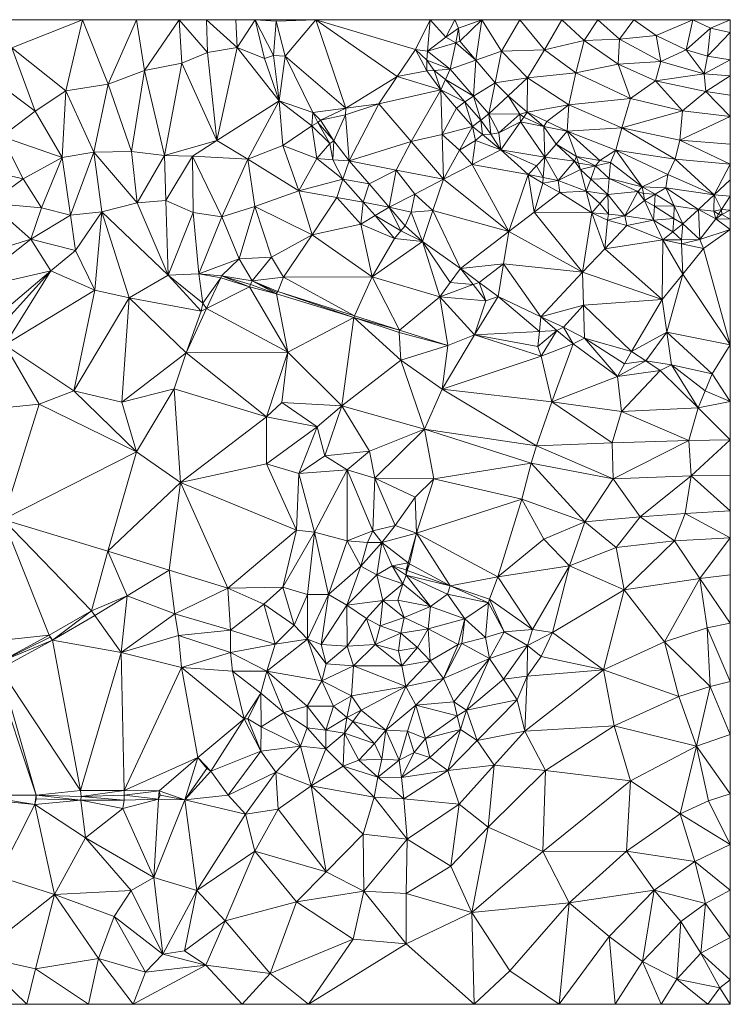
# Model space of a CAD drawing. Header units: inches. Extents: x -90 to 3562, y -102 to 2345.
# Tile 2 of 2: x 1796 to 3562, y -102 to 2345. Entities that reach past the tile are written whole.
import ezdxf

# ---------------------------------------------------------------- set-up
doc = ezdxf.new("R2010")
doc.units = ezdxf.units.IN
doc.header["$MEASUREMENT"] = 0
doc.layers.add('C-TOPO', color=7, linetype='Continuous', lineweight=9)

msp = doc.modelspace()

# ---------------------------------------------------------------- meshes
at = {"layer": 'C-TOPO'}
mesh = msp.add_polyface(dxfattribs=at)
corners = [(1849.9, 1878, 11184), (1921.7, 1859.5, 11196), (1901, 2003, 11196), (1999.9, 1867.5, 11208), (1980.1, 2016, 11208), (2087.4, 1890, 11220), (2159.2, 1896.2, 11232), (2226.7, 1866.1, 11244), (2225.4, 2005.8, 11244), (2298.1, 1855.6, 11256), (2155.2, 2007.8, 11232), (1583.5, 2053.4, 11172), (1684.5, 2118.3, 11184), (1596.4, 2153.2, 11184), (1751.1, 2055.1, 11184), (1661.2, 1982.1, 11172), (1804.2, 1949.9, 11184), (1526.4, 1917.6, 11160), (1721.2, 1889.5, 11172), (1739.5, 2188.6, 11196), (1614.4, 2251.7, 11196), (1834.2, 2118.2, 11196), (1775.9, 2275.3, 11208), (1910.7, 2168.4, 11208), (2073.4, 2017.6, 11220), (2015.5, 2185, 11220), (2105.8, 2219, 11232), (2285.3, 2045.2, 11256), (1951.7, 2345.2, 11220), (2198.9, 2237.2, 11244), (2362.5, 1998.3, 11268), (2086.2, 2345.2, 11232), (1748.8, 2345.2, 11208), (1600.4, 2295.3, 11196.4), (1748.8, 2345.2, 11208), (1587.2, 2345.2, 11196), (2191.9, 2345.2, 11244), (2262.8, 2263.3, 11256), (2260.1, 2345.2, 11256), (2336.5, 2276.4, 11268), (2260.1, 2345.2, 11256)]
mesh.append_faces([[corners[k] for k in face] for face in [(0, 1, 2), (1, 3, 4), (5, 4, 3), (6, 7, 8), (8, 7, 9), (10, 5, 6), (11, 12, 13), (14, 15, 16), (15, 17, 18), (16, 0, 2), (14, 16, 2), (19, 20, 13), (19, 12, 14), (14, 21, 19), (21, 14, 2), (12, 15, 14), (22, 19, 21), (2, 23, 21), (19, 13, 12), (4, 24, 25), (1, 4, 2), (24, 10, 26), (24, 5, 10), (24, 4, 5), (27, 10, 8), (28, 23, 25), (23, 4, 25), (29, 10, 27), (26, 25, 24), (10, 29, 26), (22, 21, 23), (27, 8, 30), (4, 23, 2), (6, 8, 10), (26, 31, 25), (32, 33, 20), (20, 19, 22), (32, 20, 22), (32, 34, 33), (32, 22, 28), (23, 28, 22), (33, 34, 35), (31, 26, 36), (29, 37, 36), (37, 29, 27), (28, 25, 31), (36, 37, 38), (39, 40, 38), (39, 38, 37), (26, 29, 36), (37, 27, 39), (11, 15, 12), (18, 16, 15)]])
mesh = msp.add_polyface(dxfattribs=at)
corners = [(2362.5, 1998.3, 11268), (2449.6, 2032.3, 11280), (2440.6, 2143.5, 11281.6), (2534.7, 2000.1, 11292), (2521.8, 2081.2, 11292), (2566.9, 2037.6, 11291.7), (2574.5, 1997.3, 11291.8), (2576.6, 2044.5, 11292), (2605.3, 2108.8, 11291.7), (2614.3, 1994.4, 11292), (2536.9, 2089.6, 11291.7), (2285.3, 2045.2, 11256), (2688.8, 2136.4, 11292), (2769, 2042.5, 11291.9), (2524.2, 2114.3, 11292), (2543.1, 2095.4, 11292), (2455.6, 2254.7, 11280), (2606.5, 2125.3, 11291.6), (2734.4, 2203.7, 11291.6), (2842.3, 2170.5, 11292), (2780, 2271, 11292), (2807.6, 2218.2, 11292), (2825.9, 2218.9, 11292), (2808.1, 2244.3, 11292), (2532.1, 2345.2, 11280), (2845.8, 2059.5, 11291.9), (2381.1, 2345.2, 11280), (2336.5, 2276.4, 11268), (2404.1, 2249, 11280), (2426.7, 2256.6, 11281.6), (2432.9, 2341.4, 11278.1), (2381.1, 2345.2, 11280), (2333.2, 2345.2, 11268), (2260.1, 2345.2, 11256), (2532.1, 2345.2, 11280), (2816.2, 2345.2, 11280), (2809.5, 2267.3, 11292), (2816.2, 2345.2, 11280), (2855.1, 2301.6, 11280)]
mesh.append_faces([[corners[k] for k in face] for face in [(0, 1, 2), (1, 3, 4), (5, 4, 3), (6, 7, 5), (8, 7, 9), (10, 5, 7), (2, 11, 0), (12, 9, 13), (14, 4, 10), (4, 5, 10), (10, 7, 15), (14, 10, 15), (16, 2, 14), (14, 2, 4), (17, 14, 15), (17, 8, 12), (15, 8, 17), (17, 16, 14), (15, 7, 8), (4, 2, 1), (18, 12, 19), (12, 13, 19), (8, 9, 12), (20, 18, 21), (18, 19, 21), (22, 23, 21), (19, 22, 21), (24, 17, 18), (12, 18, 17), (13, 25, 19), (23, 20, 21), (26, 27, 28), (28, 27, 2), (28, 2, 29), (26, 28, 29), (30, 31, 26), (32, 27, 26), (26, 29, 30), (32, 33, 27), (24, 30, 16), (16, 30, 29), (16, 17, 24), (18, 20, 34), (2, 16, 29), (35, 20, 36), (24, 34, 30), (18, 34, 24), (37, 34, 20), (35, 37, 20), (35, 36, 38), (30, 34, 31), (36, 20, 23), (27, 11, 2)]])
mesh = msp.add_polyface(dxfattribs=at)
corners = [(2992, 2021.6, 11292), (2928.7, 2045.1, 11291.3), (2920.7, 1985.1, 11291.3), (2842.3, 2170.5, 11292), (2902.1, 2140.7, 11291.9), (2854.2, 2196.3, 11292), (2881.9, 2125.1, 11291.9), (2845.8, 2059.5, 11291.9), (2825.9, 2218.9, 11292), (2866.1, 2222.1, 11292), (2809.5, 2267.3, 11292), (2808.1, 2244.3, 11292), (2921.5, 2079.7, 11292), (2946.2, 2059.7, 11292), (2941.7, 2095.3, 11292), (2924, 2154.9, 11292), (2961.9, 2110.9, 11292), (2967.2, 2060.9, 11292), (2889.2, 2021, 11292), (2986.8, 2064.2, 11292), (3040.8, 2091, 11280), (3038.8, 2110.4, 11280), (3048.9, 2103, 11279.9), (2977.7, 2188.7, 11290.1), (3010.2, 2156, 11289.4), (3057, 2115.1, 11280), (3058.4, 2201.1, 11292), (2879.7, 2287.3, 11280), (2929.8, 2244.3, 11284.7), (2889.5, 2292.2, 11280), (2886.4, 2324.4, 11280), (2855.1, 2301.6, 11280), (2877.6, 2345.2, 11280), (2816.2, 2345.2, 11280), (2877.6, 2345.2, 11280), (2944.5, 2345.2, 11292), (2993.6, 2266.6, 11292), (3039.3, 2345.2, 11304)]
mesh.append_faces([[corners[k] for k in face] for face in [(0, 1, 2), (3, 4, 5), (6, 3, 7), (8, 3, 5), (9, 10, 11), (9, 11, 8), (9, 8, 5), (12, 1, 13), (12, 6, 7), (1, 0, 13), (12, 13, 14), (15, 5, 4), (6, 12, 4), (15, 14, 16), (14, 15, 4), (12, 14, 4), (15, 9, 5), (13, 17, 14), (7, 18, 12), (16, 17, 19), (13, 0, 17), (19, 20, 21), (19, 0, 20), (22, 21, 20), (15, 16, 23), (24, 16, 21), (21, 25, 24), (16, 19, 21), (24, 25, 26), (17, 16, 14), (0, 19, 17), (23, 16, 24), (27, 28, 29), (28, 27, 9), (27, 29, 30), (27, 31, 10), (31, 32, 33), (32, 31, 30), (34, 30, 35), (30, 34, 32), (31, 27, 30), (29, 35, 30), (27, 10, 9), (28, 23, 36), (28, 9, 15), (26, 36, 23), (23, 24, 26), (28, 36, 35), (35, 36, 37), (28, 35, 29), (15, 23, 28), (4, 3, 6), (1, 12, 18)]])
mesh = msp.add_polyface(dxfattribs=at)
corners = [(3059.8, 1960.3, 11280), (3096.2, 1939.3, 11280), (3097, 1953, 11280.2), (3175.1, 1993.6, 11268), (3190.2, 1972.8, 11268), (3185, 1988.9, 11267.9), (3101.5, 2003.2, 11280), (3134.1, 1945.7, 11280), (3179.8, 2005.1, 11268), (3098.6, 2079.8, 11279.4), (3129, 2035.9, 11278.9), (3156.4, 2068.5, 11280), (3238.2, 1994.9, 11268), (3227.3, 1981.6, 11267.6), (3040.8, 2091, 11280), (3215.9, 1949.1, 11268), (3261, 1950.5, 11267.2), (3264.3, 1990.4, 11268), (3257.6, 1910.7, 11268), (3292.7, 2076.5, 11292), (3277.6, 2020.6, 11280), (3204.2, 1919.1, 11270.3), (3160.8, 2133.4, 11292), (3105.9, 2092.2, 11280), (3178.4, 2212.9, 11304), (3058.4, 2201.1, 11292), (3057, 2115.1, 11280), (3199.1, 2293.5, 11316), (3143.3, 2345.2, 11316), (3100, 2270.4, 11304), (3143.3, 2345.2, 11316), (3039.3, 2345.2, 11304), (3314.5, 2149.4, 11304), (3283.3, 2234.7, 11316), (3286.8, 2296.9, 11328), (3232.9, 2345.2, 11328), (3232.9, 2345.2, 11328), (3080.7, 1981.8, 11280.3), (2992, 2021.6, 11292), (3048.9, 2103, 11279.9), (3038.8, 2110.4, 11280), (2993.6, 2266.6, 11292)]
mesh.append_faces([[corners[k] for k in face] for face in [(0, 1, 2), (3, 4, 5), (6, 7, 3), (3, 5, 8), (7, 6, 2), (9, 6, 10), (6, 3, 10), (11, 8, 12), (8, 11, 10), (3, 8, 10), (9, 10, 11), (5, 13, 8), (6, 9, 14), (4, 15, 13), (3, 7, 4), (13, 16, 17), (16, 13, 15), (15, 18, 16), (13, 12, 8), (17, 12, 13), (19, 11, 20), (11, 12, 20), (5, 4, 13), (21, 15, 4), (11, 19, 22), (11, 23, 9), (11, 22, 23), (24, 25, 22), (22, 26, 23), (27, 28, 29), (24, 27, 29), (28, 27, 30), (25, 24, 29), (28, 31, 29), (22, 32, 24), (9, 23, 26), (27, 24, 33), (27, 34, 35), (35, 36, 27), (27, 36, 30), (2, 6, 37), (37, 0, 2), (14, 38, 6), (0, 37, 38), (39, 14, 9), (26, 40, 39), (39, 9, 26), (31, 41, 29), (29, 41, 25), (25, 26, 22), (38, 37, 6), (1, 7, 2), (21, 4, 7)]])
mesh = msp.add_polyface(dxfattribs=at)
corners = [(3562.3, 2157.4, 11316), (3562.3, 2206, 11328), (3501.2, 2166.8, 11316), (3407.3, 1960.1, 11268), (3277.6, 2020.6, 11280), (3343.5, 1930.2, 11256), (3562.3, 2104.4, 11304), (3512.7, 2324.4, 11352), (3562.3, 2345.2, 11358), (3469.1, 2345.2, 11352), (3497.7, 2210.6, 11328), (3452.8, 2270.4, 11340), (3389.4, 2241.7, 11328), (3376.7, 2193.3, 11316), (3505.8, 2254.3, 11340), (3562.3, 2245.1, 11340), (3377.8, 2306.1, 11340), (3469.1, 2345.2, 11352), (3522, 1909.7, 11256), (3562.3, 1946.9, 11268), (3562.3, 1986.3, 11280), (3401.9, 1927.6, 11256), (3238.2, 1994.9, 11268), (3264.3, 1990.4, 11268), (3424.9, 1998.2, 11280), (3292.7, 2076.5, 11292), (3443.4, 2118.3, 11304), (3314.5, 2149.4, 11304), (3199.1, 2293.5, 11316), (3283.3, 2234.7, 11316), (3286.8, 2296.9, 11328), (3322.5, 2345.2, 11340), (3178.4, 2212.9, 11304), (3322.5, 2345.2, 11340), (3232.9, 2345.2, 11328), (3160.8, 2133.4, 11292), (3562.3, 2313, 11352), (3261, 1950.5, 11267.2), (3437, 2045.4, 11292), (3562.3, 2036.1, 11292), (3562.3, 2036.1, 11292), (3562.3, 2245.1, 11340), (3562.3, 2206, 11328), (3562.3, 2345.2, 11358)]
mesh.append_faces([[corners[k] for k in face] for face in [(0, 1, 2), (3, 4, 5), (6, 0, 2), (7, 8, 9), (10, 2, 1), (11, 12, 10), (10, 12, 13), (14, 10, 15), (11, 10, 14), (16, 11, 17), (18, 19, 20), (11, 16, 12), (5, 21, 3), (7, 17, 11), (22, 23, 4), (24, 25, 4), (23, 5, 4), (25, 26, 27), (17, 7, 9), (28, 29, 30), (29, 12, 30), (30, 16, 31), (32, 27, 29), (17, 31, 16), (7, 11, 14), (33, 34, 30), (30, 31, 33), (16, 30, 12), (29, 27, 13), (25, 27, 35), (36, 14, 15), (5, 23, 37), (18, 24, 3), (18, 20, 24), (24, 20, 38), (38, 25, 24), (27, 26, 13), (25, 38, 26), (26, 2, 13), (6, 26, 38), (26, 6, 2), (10, 13, 2), (39, 38, 20), (24, 4, 3), (40, 6, 38), (10, 41, 15), (39, 40, 38), (10, 42, 41), (10, 1, 42), (36, 7, 14), (7, 43, 8), (7, 36, 43), (12, 29, 13)]])
mesh = msp.add_polyface(dxfattribs=at)
corners = [(2679.1, 1858.2, 11291.9), (2643.6, 1837, 11292), (2727.5, 1801.2, 11292), (2742.9, 1820.4, 11291.9), (2714.5, 1879.4, 11292), (2664.4, 1936.9, 11291.8), (2731.8, 1971.5, 11291.9), (2738.7, 1567.7, 11256), (2859.7, 1535.1, 11256), (2739.6, 1573.7, 11268), (2742.8, 1499.3, 11244), (2840.4, 1656.7, 11280), (2671.8, 1706, 11280), (2796.7, 1793.9, 11292), (2865.9, 1691.7, 11280.4), (2922.9, 1686.7, 11280.2), (2891.4, 1726.7, 11280), (2926.5, 1562.2, 11268), (2626.1, 1604.8, 11244), (2954.4, 1646.7, 11280), (2985.3, 1657.6, 11280), (2998.3, 1738.1, 11279.3), (3091.5, 1606.8, 11268), (3087.8, 1570, 11268.3), (2937.6, 1692.2, 11280), (2823, 1871.2, 11291.3), (3091.7, 1509, 11268), (3084.1, 1533.2, 11268), (3011.3, 1818.7, 11280), (2753.7, 1832.6, 11292), (2769.2, 1866.5, 11291.3), (2777.9, 1911.9, 11292), (2769, 2042.5, 11291.9), (2614.3, 1994.4, 11292), (2849.3, 1948.6, 11292), (2920.7, 1985.1, 11291.3), (3059.8, 1960.3, 11280), (2928.7, 2045.1, 11291.3), (2889.2, 2021, 11292), (2992, 2021.6, 11292), (2845.8, 2059.5, 11291.9)]
mesh.append_faces([[corners[k] for k in face] for face in [(0, 1, 2), (3, 4, 0), (5, 4, 6), (7, 8, 9), (8, 7, 10), (9, 8, 11), (11, 12, 9), (2, 13, 3), (2, 12, 13), (11, 14, 13), (15, 14, 11), (11, 13, 12), (13, 14, 16), (11, 8, 17), (9, 18, 7), (19, 15, 11), (19, 17, 20), (21, 20, 22), (17, 23, 20), (19, 20, 24), (16, 15, 24), (16, 14, 15), (24, 21, 16), (21, 24, 20), (15, 19, 24), (13, 16, 25), (11, 17, 19), (26, 27, 17), (28, 16, 21), (29, 30, 4), (3, 13, 29), (29, 13, 30), (31, 4, 30), (6, 32, 33), (34, 32, 6), (34, 6, 31), (25, 31, 30), (4, 31, 6), (34, 31, 25), (30, 13, 25), (3, 29, 4), (35, 34, 28), (28, 34, 25), (35, 28, 36), (37, 38, 35), (35, 38, 34), (39, 35, 36), (40, 34, 38), (32, 34, 40), (16, 28, 25), (17, 27, 23), (3, 0, 2), (10, 7, 18)]])
mesh = msp.add_polyface(dxfattribs=at)
corners = [(2462.1, 1519, 11232), (2259.9, 1627.1, 11226), (2209.4, 1517.5, 11222.4), (2367.2, 1681.3, 11226), (2297.6, 1708.9, 11244), (2295.4, 1703.3, 11226), (2225.4, 2005.8, 11244), (2298.1, 1855.6, 11256), (2362.5, 1998.3, 11268), (2369.3, 1686.9, 11244), (2433.7, 1663.5, 11233.2), (2435.2, 1666.8, 11244), (2437.3, 1669.9, 11256), (2373.8, 1695.8, 11256), (2341.6, 1750.8, 11256), (2421.2, 1754.6, 11268), (2451.3, 1705.6, 11268), (2380.1, 1880.9, 11268), (2626.1, 1604.8, 11244), (2627.7, 1609, 11268), (2671.8, 1706, 11280), (2739.6, 1573.7, 11268), (2522.8, 1810.3, 11280), (2643.6, 1837, 11292), (2584.2, 1903.5, 11292), (2489.3, 1920, 11280), (2599.2, 1949, 11291.8), (2534.7, 2000.1, 11292), (2574.5, 1997.3, 11291.8), (2449.6, 2032.3, 11280), (2566.9, 2037.6, 11291.7), (2649.3, 1891.4, 11291.9), (2679.1, 1858.2, 11291.9), (2714.5, 1879.4, 11292), (2664.4, 1936.9, 11291.8), (2614.3, 1994.4, 11292), (2576.6, 2044.5, 11292), (2731.8, 1971.5, 11291.9), (2727.5, 1801.2, 11292)]
mesh.append_faces([[corners[k] for k in face] for face in [(0, 1, 2), (3, 4, 5), (1, 3, 5), (6, 7, 8), (0, 3, 1), (9, 3, 10), (3, 0, 10), (11, 10, 12), (13, 10, 11), (4, 13, 14), (4, 9, 13), (13, 15, 14), (13, 9, 10), (13, 16, 15), (17, 14, 15), (13, 11, 12), (4, 3, 9), (12, 18, 19), (18, 12, 10), (20, 19, 21), (12, 19, 16), (16, 22, 15), (22, 16, 20), (20, 23, 22), (16, 19, 20), (22, 23, 24), (19, 18, 21), (12, 16, 13), (18, 10, 0), (17, 15, 22), (8, 17, 25), (17, 22, 25), (26, 27, 25), (28, 27, 26), (8, 25, 29), (30, 27, 28), (25, 27, 29), (8, 7, 17), (24, 31, 26), (24, 23, 31), (32, 33, 31), (22, 24, 25), (31, 33, 34), (28, 35, 36), (28, 26, 35), (34, 35, 26), (26, 31, 34), (34, 37, 35), (26, 25, 24), (32, 31, 23), (38, 23, 20), (17, 7, 14)]])
mesh = msp.add_polyface(dxfattribs=at)
corners = [(3349.1, 1896, 11256), (3300.4, 1858.1, 11268), (3371.7, 1847.1, 11257.7), (3332.4, 1918.1, 11256), (3261, 1950.5, 11267.2), (3257.6, 1910.7, 11268), (3343.5, 1930.2, 11256), (3346.3, 1913.1, 11255.6), (3375.5, 1911.8, 11254.9), (3259.4, 1861.8, 11268.9), (3257.2, 1847.2, 11268), (3091.7, 1509, 11268), (3171.2, 1539.4, 11268), (3131.4, 1573.1, 11268.2), (3316.8, 1520.7, 11256), (3352.5, 1497.2, 11256.2), (3404.6, 1568.3, 11254.9), (3199.7, 1553.3, 11268), (3299.2, 1489.7, 11256.3), (3011.3, 1818.7, 11280), (2998.3, 1738.1, 11279.3), (3195, 1717.4, 11268), (3075, 1867, 11279.3), (3059.8, 1960.3, 11280), (3096.2, 1939.3, 11280), (2985.3, 1657.6, 11280), (3087.8, 1570, 11268.3), (3091.5, 1606.8, 11268), (3084.1, 1533.2, 11268), (3147.5, 1581, 11268), (3197.3, 1635.4, 11267.3), (3392.7, 1649.4, 11256), (3218.3, 1865.4, 11268), (3250.1, 1775.8, 11267.3), (3394.2, 1798.1, 11256), (3305.2, 1834.1, 11268), (3204.2, 1919.1, 11270.3), (3237.9, 1888, 11269.5), (3134.1, 1945.7, 11280), (3138.7, 1915.4, 11280), (3215.9, 1949.1, 11268)]
mesh.append_faces([[corners[k] for k in face] for face in [(0, 1, 2), (3, 1, 0), (3, 4, 5), (6, 3, 7), (7, 8, 6), (8, 7, 0), (3, 0, 7), (5, 9, 1), (10, 1, 9), (4, 3, 6), (11, 12, 13), (14, 15, 16), (14, 17, 18), (19, 20, 21), (22, 23, 19), (22, 19, 21), (24, 23, 22), (25, 26, 27), (28, 13, 26), (28, 11, 13), (13, 12, 29), (26, 13, 27), (27, 29, 30), (29, 27, 13), (21, 30, 31), (30, 21, 27), (30, 29, 17), (32, 22, 21), (29, 12, 17), (21, 20, 27), (31, 33, 21), (14, 31, 30), (33, 31, 34), (21, 33, 32), (1, 10, 35), (10, 33, 35), (34, 2, 35), (33, 34, 35), (1, 35, 2), (17, 14, 30), (10, 32, 33), (36, 32, 37), (37, 32, 9), (5, 37, 9), (36, 37, 5), (38, 24, 39), (39, 36, 38), (36, 39, 32), (39, 24, 22), (40, 36, 5), (22, 32, 39), (5, 1, 3), (9, 32, 10)]])
mesh = msp.add_polyface(dxfattribs=at)
corners = [(3371.7, 1847.1, 11257.7), (3373.6, 1881.4, 11256), (3349.1, 1896, 11256), (3343.5, 1930.2, 11256), (3375.5, 1911.8, 11254.9), (3401.9, 1927.6, 11256), (3423.1, 1882.6, 11253.6), (3419.2, 1817.8, 11257), (3394.2, 1798.1, 11256), (3444.3, 1712.9, 11255.4), (3441.2, 1788.1, 11256), (3495.8, 1776.4, 11256), (3486.9, 1798.6, 11256), (3440.6, 1798.3, 11256.7), (3444.2, 1837.5, 11256), (3483.1, 1873.6, 11252.1), (3421.9, 1851.2, 11256), (3404.6, 1568.3, 11254.9), (3562.3, 1537.5, 11244), (3562.3, 1537.5, 11244), (3562.3, 1824.1, 11244), (3525.9, 1850, 11244), (3541.6, 1861.3, 11244.5), (3562.3, 1849.3, 11244.9), (3562.3, 1849.3, 11244.9), (3392.7, 1649.4, 11256), (3316.8, 1520.7, 11256), (3533.1, 1861.7, 11244.3), (3521.1, 1869.1, 11244), (3522, 1909.7, 11256), (3540.3, 1873.5, 11244), (3407.3, 1960.1, 11268), (3562.3, 1872, 11244), (3562.3, 1872, 11244), (3562.3, 1906.8, 11256), (3562.3, 1946.9, 11268), (3562.3, 1906.8, 11256), (3517.1, 1465.3, 11244), (3416.4, 1487.1, 11256), (3352.5, 1497.2, 11256.2)]
mesh.append_faces([[corners[k] for k in face] for face in [(0, 1, 2), (3, 4, 5), (4, 1, 6), (7, 0, 8), (9, 10, 8), (11, 10, 9), (12, 10, 11), (10, 13, 8), (7, 13, 14), (7, 8, 13), (15, 14, 12), (12, 14, 13), (13, 10, 12), (7, 14, 16), (9, 17, 18), (16, 0, 7), (9, 18, 11), (18, 17, 19), (18, 20, 11), (20, 21, 12), (22, 23, 24), (23, 22, 21), (23, 21, 20), (20, 12, 11), (17, 25, 26), (15, 12, 21), (14, 15, 6), (27, 28, 21), (29, 28, 30), (21, 28, 15), (5, 6, 15), (5, 4, 6), (15, 29, 5), (29, 15, 28), (16, 14, 6), (31, 5, 29), (28, 27, 30), (1, 16, 6), (30, 22, 32), (22, 30, 27), (32, 33, 30), (22, 24, 32), (30, 33, 34), (35, 29, 36), (36, 30, 34), (36, 29, 30), (21, 22, 27), (19, 17, 37), (25, 17, 9), (38, 17, 39), (1, 0, 16), (25, 9, 8), (2, 1, 4)]])
mesh = msp.add_polyface(dxfattribs=at)
corners = [(2195.3, 1195.3, 11220), (2409.1, 1357.8, 11222.4), (2179.6, 1428, 11222.4), (1754.6, 1103.3, 11226), (2014.5, 1023.9, 11223), (2085.6, 1271, 11220), (1759, 1536.8, 11226), (1844, 1389.7, 11226), (1930.2, 1422.9, 11208), (1735.7, 1569.6, 11208), (1505, 1454.1, 11196), (1982.7, 1673.2, 11208), (1872.6, 1720.7, 11196), (1661.2, 1672.5, 11184), (1718.2, 1589.9, 11196), (2067.5, 1654.3, 11220), (1512.6, 1356, 11226), (2049.6, 1394.6, 11220), (2209.4, 1517.5, 11222.4), (2165.1, 1710.4, 11232), (2246.4, 1621, 11232), (2251.1, 1641, 11233.2), (2259.9, 1627.1, 11226), (2295.4, 1703.3, 11226), (1999.9, 1867.5, 11208), (1823.1, 1799.6, 11184), (1934.2, 1771.5, 11196), (1721.2, 1889.5, 11172), (1618.3, 1736.1, 11172), (1921.7, 1859.5, 11196), (1849.9, 1878, 11184), (1804.2, 1949.9, 11184), (2240.7, 1713.2, 11244), (2226.7, 1866.1, 11244), (2297.6, 1708.9, 11244), (2298.1, 1855.6, 11256), (2341.6, 1750.8, 11256), (2087.4, 1890, 11220), (2159.2, 1896.2, 11232), (1526.4, 1917.6, 11160)]
mesh.append_faces([[corners[k] for k in face] for face in [(0, 1, 2), (3, 4, 5), (0, 5, 4), (6, 7, 8), (9, 10, 6), (8, 7, 5), (6, 8, 11), (12, 13, 14), (14, 9, 12), (6, 12, 9), (10, 9, 14), (6, 11, 12), (8, 15, 11), (16, 7, 6), (17, 5, 2), (5, 17, 8), (2, 18, 17), (18, 2, 1), (5, 0, 2), (17, 18, 15), (19, 15, 20), (20, 15, 18), (21, 22, 23), (22, 21, 20), (20, 18, 22), (11, 15, 24), (17, 15, 8), (16, 3, 7), (21, 19, 20), (25, 12, 26), (27, 28, 25), (12, 11, 26), (25, 26, 29), (30, 31, 27), (27, 25, 30), (24, 29, 26), (25, 29, 30), (11, 24, 26), (25, 13, 12), (19, 32, 33), (19, 21, 32), (23, 34, 32), (19, 24, 15), (35, 32, 36), (37, 19, 38), (35, 33, 32), (19, 33, 38), (36, 32, 34), (19, 37, 24), (23, 32, 21), (25, 28, 13), (27, 39, 28), (7, 3, 5)]])
mesh = msp.add_polyface(dxfattribs=at)
corners = [(2195.3, 1195.3, 11220), (2313.1, 932.6, 11223), (2484.1, 1076.5, 11220), (2449.8, 935.1, 11220), (2643.9, 986.9, 11184), (2696.2, 1045.5, 11184), (2660.2, 1045.5, 11184), (2609.8, 1050.3, 11196), (2563.4, 916.2, 11196), (2528.4, 1071.8, 11208), (2489.4, 1217.1, 11220), (2409.1, 1241.6, 11220), (2535.1, 1333.2, 11208), (2409.1, 1357.8, 11222.4), (2447.5, 1394.1, 11222.4), (2462.1, 1519, 11232), (2596.3, 1385.4, 11232), (2609.8, 1226.4, 11196), (2554.4, 1261.1, 11208), (2673.2, 1075.1, 11184), (2665.6, 1272.4, 11208), (2678.7, 1205.3, 11196), (2802.2, 1327.4, 11232), (2626.1, 1604.8, 11244), (2209.4, 1517.5, 11222.4), (2756.3, 964.7, 11196), (2756.3, 977.6, 11196), (2721.6, 987.6, 11184), (2761.6, 995.1, 11196), (2683.3, 965.3, 11179.6), (2729.4, 1088.1, 11196), (2742.8, 1499.3, 11244), (2779.1, 1158.8, 11208), (2781.8, 1068.6, 11208), (2764.9, 992.7, 11208), (2825.6, 1204.2, 11220), (2846, 1427, 11244), (2758.7, 975.9, 11208)]
mesh.append_faces([[corners[k] for k in face] for face in [(0, 1, 2), (1, 3, 2), (4, 5, 6), (4, 7, 8), (2, 9, 10), (2, 3, 9), (11, 10, 12), (2, 10, 11), (13, 0, 11), (13, 11, 12), (14, 15, 13), (16, 15, 14), (13, 12, 14), (10, 9, 17), (11, 0, 2), (17, 18, 10), (17, 7, 19), (6, 19, 7), (5, 19, 6), (7, 4, 6), (20, 17, 21), (12, 18, 16), (12, 10, 18), (16, 20, 22), (20, 16, 18), (18, 17, 20), (12, 16, 14), (17, 19, 21), (9, 7, 17), (8, 7, 9), (23, 15, 16), (24, 13, 15), (25, 26, 27), (28, 5, 27), (29, 27, 5), (19, 30, 21), (19, 5, 30), (22, 31, 16), (30, 32, 21), (30, 5, 33), (22, 20, 21), (28, 27, 26), (4, 29, 5), (33, 5, 28), (26, 34, 28), (34, 33, 28), (33, 32, 30), (35, 21, 32), (21, 35, 22), (32, 33, 35), (22, 36, 31), (26, 37, 34), (31, 23, 16)]])
mesh = msp.add_polyface(dxfattribs=at)
corners = [(2802.2, 1327.4, 11232), (3080.4, 1285.9, 11244), (2846, 1427, 11244), (2825.6, 1204.2, 11220), (3067.4, 1243.4, 11232), (2781.8, 1068.6, 11208), (3043.9, 1153.5, 11220), (2859.7, 1535.1, 11256), (2742.8, 1499.3, 11244), (3201, 1097.4, 11208), (3118.5, 1395.6, 11256), (3270.8, 1204.3, 11220), (3171.2, 1539.4, 11268), (3091.7, 1509, 11268), (3268.4, 1293.2, 11232), (3098.7, 1054.4, 11208), (3278.9, 1033.3, 11196), (3338.4, 1109.4, 11208), (3291.5, 1371.1, 11244), (3458.9, 1299, 11232), (3281.5, 1458.8, 11256), (3388.2, 1473.7, 11256), (3423.7, 1049.8, 11196), (3450, 1118, 11208), (3465.2, 1211.5, 11220), (3562.3, 1124.9, 11208), (3562.3, 1057.5, 11196), (3562.3, 1213.5, 11220), (3482.5, 1380.8, 11244), (3352.5, 1497.2, 11256.2), (3562.3, 1301.3, 11232), (3416.4, 1487.1, 11256), (3199.7, 1553.3, 11268), (3299.2, 1489.7, 11256.3), (3316.8, 1520.7, 11256), (3499.8, 1423, 11244.7), (3562.3, 1396.4, 11244), (3562.3, 1213.5, 11220), (3517.1, 1465.3, 11244), (3562.3, 1396.4, 11244), (3562.3, 1537.5, 11244), (3404.6, 1568.3, 11254.9), (2926.5, 1562.2, 11268)]
mesh.append_faces([[corners[k] for k in face] for face in [(0, 1, 2), (3, 4, 0), (5, 6, 3), (7, 8, 2), (4, 6, 9), (3, 6, 4), (10, 2, 1), (1, 4, 11), (12, 13, 10), (13, 2, 10), (1, 14, 10), (0, 4, 1), (15, 9, 6), (4, 9, 11), (16, 17, 9), (11, 9, 17), (18, 14, 19), (14, 1, 11), (20, 18, 21), (20, 10, 18), (19, 14, 11), (10, 14, 18), (20, 12, 10), (17, 22, 23), (23, 24, 17), (25, 24, 23), (24, 19, 11), (26, 25, 23), (24, 25, 27), (18, 28, 21), (29, 20, 21), (28, 19, 30), (21, 28, 31), (32, 20, 33), (34, 33, 29), (33, 20, 29), (21, 31, 29), (28, 35, 31), (19, 28, 18), (36, 28, 30), (24, 37, 30), (35, 38, 31), (38, 35, 39), (38, 39, 40), (39, 35, 28), (36, 39, 28), (19, 24, 30), (27, 37, 24), (41, 31, 38), (11, 17, 24), (13, 42, 2), (7, 2, 42), (20, 32, 12)]])
mesh = msp.add_polyface(dxfattribs=at)
corners = [(1836.9, 418.1, 11184), (1732.1, 729, 11196), (1690.5, 418.1, 11184), (1947.1, 429.6, 11184), (1948.1, 414.1, 11172), (2055.1, 429.6, 11184), (2055.4, 418.1, 11172), (2142.1, 428.9, 11172), (2048.2, 772.5, 11196), (2270.9, 477.2, 11160), (2206.4, 406.2, 11148), (2313.8, 417.5, 11148), (2238.7, 511.8, 11184), (2260.5, 484, 11172), (2197.5, 735.4, 11196), (2353.3, 607.9, 11184), (2140.8, 408.2, 11148), (1746.9, 732.2, 11196), (1747.1, 749.1, 11220), (1693.9, 789.8, 11208), (1742.7, 742.3, 11220), (1876.9, 803.3, 11196), (1869.2, 815.3, 11220), (1698.8, 797.4, 11220), (1982.2, 864, 11208), (1871.4, 810.5, 11208), (2190.5, 814.5, 11208), (1676.8, 763.9, 11196), (1754.6, 1103.3, 11226), (1974, 875.8, 11220), (2014.5, 1023.9, 11223), (2063, 913.5, 11220), (2313.1, 932.6, 11223), (2181.4, 868.6, 11220), (2319.7, 827.6, 11220), (2167.1, 977.2, 11223), (2195.3, 1195.3, 11220), (2319.4, 772.6, 11208), (2324.8, 726.4, 11196)]
mesh.append_faces([[corners[k] for k in face] for face in [(0, 1, 2), (3, 4, 5), (3, 0, 4), (5, 6, 7), (6, 5, 4), (8, 3, 5), (9, 10, 11), (7, 12, 5), (7, 10, 12), (13, 9, 12), (12, 10, 13), (10, 9, 13), (14, 12, 15), (15, 12, 9), (16, 7, 6), (0, 3, 17), (14, 5, 12), (18, 19, 20), (20, 1, 17), (20, 17, 18), (17, 1, 0), (3, 8, 21), (22, 23, 18), (21, 8, 24), (21, 18, 17), (3, 21, 17), (25, 18, 21), (14, 26, 8), (20, 27, 1), (25, 22, 18), (25, 21, 22), (22, 28, 23), (28, 29, 30), (29, 28, 22), (29, 22, 21), (31, 30, 29), (24, 8, 31), (32, 33, 34), (33, 31, 8), (21, 24, 29), (31, 33, 35), (30, 35, 36), (30, 31, 35), (32, 36, 35), (33, 32, 35), (34, 33, 26), (31, 29, 24), (33, 8, 26), (37, 26, 14), (8, 5, 14), (38, 14, 15), (38, 37, 14), (37, 34, 26)]])
mesh = msp.add_polyface(dxfattribs=at)
corners = [(2811.5, 831.5, 11160), (2816.2, 751.4, 11172), (2885.4, 792.6, 11172), (2756.3, 964.7, 11196), (2816.6, 886.8, 11172), (2859.1, 917.8, 11184), (2866.2, 938, 11196), (2902.6, 856.3, 11172), (2961.2, 896.1, 11184), (2764.9, 992.7, 11208), (2781.8, 1068.6, 11208), (2984.5, 960.2, 11208), (2849.6, 707.8, 11184), (2894.7, 794.5, 11183.5), (2963.8, 757.5, 11184), (2953.6, 809.6, 11183.6), (2963.8, 904.8, 11196), (3000.3, 823.7, 11184), (3092.3, 762.5, 11184), (3247, 729.3, 11172), (3120.2, 822.3, 11184), (3058, 789.5, 11184.5), (3057.2, 713.2, 11184), (3070.2, 829.7, 11184.5), (3298.6, 928.5, 11184), (3162.1, 988, 11196), (3098.7, 1054.4, 11208), (3043.9, 1153.5, 11220), (3201, 1097.4, 11208), (3278.9, 1033.3, 11196), (3423.7, 1049.8, 11196), (3399, 799.1, 11172), (3504.4, 833.6, 11172), (3486.8, 956.5, 11184), (3512.5, 688.3, 11160), (3562.3, 1057.5, 11196), (3338.4, 1109.4, 11208), (3450, 1118, 11208), (3562.3, 845.4, 11172), (3562.3, 965.3, 11184), (3562.3, 845.4, 11172), (3562.3, 965.3, 11184), (3562.3, 700.4, 11160)]
mesh.append_faces([[corners[k] for k in face] for face in [(0, 1, 2), (3, 4, 5), (5, 6, 3), (7, 4, 0), (5, 4, 7), (5, 8, 6), (9, 6, 10), (11, 10, 6), (12, 13, 2), (13, 14, 15), (2, 13, 7), (7, 15, 8), (15, 7, 13), (16, 6, 8), (17, 16, 8), (17, 8, 15), (16, 11, 6), (15, 14, 17), (2, 7, 0), (18, 19, 20), (21, 22, 18), (17, 21, 23), (17, 14, 21), (16, 23, 11), (20, 23, 21), (21, 18, 20), (17, 23, 16), (19, 24, 20), (25, 23, 20), (11, 26, 27), (26, 11, 25), (10, 11, 27), (28, 25, 29), (24, 29, 25), (11, 23, 25), (29, 24, 30), (28, 26, 25), (20, 24, 25), (19, 31, 24), (8, 5, 7), (31, 32, 33), (31, 34, 32), (33, 35, 30), (33, 30, 24), (36, 29, 30), (37, 30, 35), (33, 32, 38), (24, 31, 33), (38, 39, 33), (38, 32, 40), (41, 35, 33), (41, 33, 39), (40, 32, 42)]])
mesh = msp.add_polyface(dxfattribs=at)
corners = [(2557.5, 744.5, 11183), (2625.3, 738.9, 11172), (2610, 788.1, 11172), (2679.3, 792, 11160), (2745.3, 738.9, 11172), (2409.8, 725.9, 11196), (2511.2, 805.8, 11196), (2431, 793.4, 11208), (2319.4, 772.6, 11208), (2477.7, 840.1, 11208), (2319.7, 827.6, 11220), (2449.8, 935.1, 11220), (2313.1, 932.6, 11223), (2402.3, 892.7, 11220), (2511.3, 916.7, 11208), (2608.9, 890.1, 11184), (2545.4, 792.2, 11184), (2658.2, 856.9, 11172), (2528.4, 1071.8, 11208), (2563.4, 916.2, 11196), (2643.9, 986.9, 11184), (2683.3, 965.3, 11179.6), (2698.6, 901.9, 11172), (2737.3, 776.4, 11160), (2743, 820.8, 11159.2), (2784.5, 784.8, 11160), (2691.7, 838.3, 11160), (2735.5, 902.6, 11172), (2751.7, 859.4, 11160), (2748, 943.4, 11184), (2816.6, 886.8, 11172), (2811.5, 831.5, 11160), (2816.2, 751.4, 11172), (2756.3, 964.7, 11196), (2866.2, 938, 11196), (2758.7, 975.9, 11208), (2721.6, 987.6, 11184), (2764.9, 992.7, 11208), (2756.3, 977.6, 11196)]
mesh.append_faces([[corners[k] for k in face] for face in [(0, 1, 2), (3, 1, 4), (5, 6, 7), (7, 8, 5), (7, 6, 9), (8, 7, 10), (11, 12, 13), (10, 7, 13), (14, 11, 9), (9, 11, 13), (7, 9, 13), (9, 6, 14), (15, 16, 2), (0, 16, 6), (17, 2, 3), (15, 2, 17), (18, 14, 19), (6, 19, 14), (15, 20, 19), (21, 20, 15), (16, 15, 19), (11, 14, 18), (19, 6, 16), (2, 16, 0), (17, 22, 15), (3, 23, 24), (2, 1, 3), (24, 23, 25), (3, 24, 26), (22, 17, 26), (27, 22, 28), (27, 29, 22), (30, 29, 27), (28, 22, 26), (21, 22, 29), (28, 26, 24), (15, 22, 21), (24, 31, 28), (31, 24, 25), (32, 31, 25), (23, 4, 25), (28, 31, 30), (33, 29, 30), (33, 34, 35), (30, 27, 28), (23, 3, 4), (36, 29, 33), (29, 36, 21), (35, 34, 37), (33, 35, 38), (17, 3, 26), (25, 4, 32), (13, 12, 10)]])
mesh = msp.add_polyface(dxfattribs=at)
corners = [(2860, 478.9, 11184), (2750.3, 409, 11184), (2888, 395.5, 11172), (2804.2, 558.5, 11208), (2815.3, 511.4, 11196), (2891.6, 580.7, 11196), (2744.5, 461.5, 11196), (2874.9, 649.9, 11196), (2849.6, 707.8, 11184), (2780.6, 641.6, 11196), (2816.2, 751.4, 11172), (2755.5, 688.2, 11184), (2883.3, 615.3, 11196.6), (2885.4, 792.6, 11172), (2975.3, 492.4, 11172), (2933, 553.4, 11184), (2960.2, 338.4, 11160), (2906.8, 629.1, 11196), (2963.8, 757.5, 11184), (3032.7, 654.9, 11184), (3102.5, 479.3, 11160), (3096.5, 278, 11148), (3313.8, 453.2, 11148), (3273.5, 590.2, 11160), (3051.3, 576.8, 11172), (3057.2, 713.2, 11184), (3247, 729.3, 11172), (3478.3, 540, 11148), (2998.3, 706.2, 11185), (3437.9, 371.3, 11124), (3508.2, 403.8, 11124), (3434.2, 662.7, 11160), (3512.5, 688.3, 11160), (3399, 799.1, 11172), (3562.3, 700.4, 11160), (3562.3, 700.4, 11160), (3562.3, 568.8, 11148), (3562.3, 420.9, 11124), (3562.3, 420.9, 11124), (3562.3, 568.8, 11148), (3504.4, 833.6, 11172), (2894.7, 794.5, 11183.5), (3058, 789.5, 11184.5), (3092.3, 762.5, 11184)]
mesh.append_faces([[corners[k] for k in face] for face in [(0, 1, 2), (3, 4, 5), (0, 4, 6), (7, 8, 9), (10, 11, 8), (12, 9, 3), (8, 13, 10), (0, 5, 4), (0, 14, 15), (14, 2, 16), (15, 5, 0), (7, 12, 17), (7, 9, 12), (5, 17, 12), (17, 5, 15), (3, 5, 12), (18, 7, 17), (15, 19, 17), (0, 2, 14), (20, 14, 16), (20, 21, 22), (20, 22, 23), (24, 15, 14), (15, 24, 19), (19, 24, 25), (24, 14, 20), (20, 23, 24), (23, 26, 24), (22, 27, 23), (19, 28, 17), (29, 30, 27), (31, 27, 32), (31, 23, 27), (33, 31, 32), (34, 35, 32), (36, 32, 27), (26, 23, 31), (27, 30, 37), (22, 29, 27), (38, 37, 30), (37, 36, 27), (34, 32, 39), (39, 32, 36), (35, 40, 32), (18, 41, 8), (42, 28, 25), (28, 19, 25), (26, 43, 25), (24, 26, 25), (42, 18, 28), (17, 28, 18), (26, 31, 33), (18, 8, 7)]])
mesh = msp.add_polyface(dxfattribs=at)
corners = [(2395, 526.9, 11160), (2353.3, 607.9, 11184), (2270.9, 477.2, 11160), (2363, 607.5, 11172), (2396.2, 587.8, 11172), (2395.2, 671.7, 11184), (2324.8, 726.4, 11196), (2409.8, 725.9, 11196), (2452.6, 623.4, 11172), (2510.5, 639, 11172), (2319.4, 772.6, 11208), (2494.1, 539.9, 11172), (2510.5, 585, 11172), (2557.1, 533.1, 11184), (2557.1, 579.5, 11184), (2603.1, 572.3, 11196), (2546.5, 702.2, 11178.2), (2511.2, 805.8, 11196), (2576.1, 638.7, 11184), (2620.9, 664.5, 11184), (2625.3, 738.9, 11172), (2557.5, 744.5, 11183), (2608.6, 611.1, 11196), (2600.2, 489.6, 11184), (2696, 507.2, 11208), (2739, 504.5, 11208), (2705.7, 579.3, 11208), (2678, 546, 11208), (2623.9, 600.7, 11197), (2639.1, 504.5, 11196), (2644.7, 629.1, 11196), (2755.5, 688.2, 11184), (2759.8, 576.5, 11208), (2780.6, 641.6, 11196), (2776.1, 523.5, 11208), (2804.2, 558.5, 11208), (2815.3, 511.4, 11196), (2816.2, 751.4, 11172), (2745.3, 738.9, 11172), (2849.6, 707.8, 11184)]
mesh.append_faces([[corners[k] for k in face] for face in [(0, 1, 2), (0, 3, 1), (0, 4, 3), (3, 4, 5), (1, 3, 5), (6, 5, 7), (6, 1, 5), (7, 8, 9), (8, 7, 5), (4, 8, 5), (10, 6, 7), (4, 11, 8), (12, 9, 8), (12, 11, 13), (14, 13, 15), (13, 14, 12), (12, 14, 9), (7, 16, 17), (16, 9, 18), (19, 16, 18), (16, 20, 21), (9, 14, 18), (16, 7, 9), (14, 22, 18), (12, 8, 11), (0, 11, 4), (21, 17, 16), (15, 13, 23), (24, 25, 26), (15, 27, 28), (27, 15, 29), (30, 28, 26), (15, 28, 22), (19, 20, 16), (19, 22, 30), (30, 31, 19), (19, 31, 20), (22, 28, 30), (18, 22, 19), (26, 28, 27), (22, 14, 15), (26, 32, 33), (26, 25, 32), (34, 35, 32), (35, 34, 36), (27, 24, 26), (32, 35, 33), (37, 38, 31), (38, 20, 31), (33, 39, 31), (31, 26, 33), (31, 30, 26), (34, 32, 25)]])
mesh = msp.add_polyface(dxfattribs=at)
corners = [(2258.2, -4.4, 11124), (2418, -25.3, 11136), (2306.7, 105.2, 11136), (2235.6, 181, 11136), (2380.2, 278.6, 11148), (2270.9, 477.2, 11160), (2313.8, 417.5, 11148), (2395, 526.9, 11160), (2348.4, -102, 11124), (2348.4, -102, 11124), (2514, -102, 11136), (2483.5, 152.6, 11148), (2432, 474.7, 11160), (2356.8, 370.7, 11148), (2438.4, 382.9, 11160), (2494.1, 539.9, 11172), (2624.8, 59.6, 11148), (2557.5, 227.4, 11160), (2651.4, 179.1, 11160), (2520.5, 441.3, 11172), (2676.7, 412.5, 11184), (2600.2, 489.6, 11184), (2649.8, 320.7, 11172), (2514, -102, 11136), (2557.1, 533.1, 11184), (2756.6, 48.7, 11148), (2758.7, 308.8, 11172), (2686.3, 462.9, 11196), (2639.1, 504.5, 11196), (2696, 507.2, 11208), (2739, 504.5, 11208), (2750.3, 409, 11184), (2678, 546, 11208), (2603.1, 572.3, 11196), (2756.6, 173.4, 11160), (2744.5, 461.5, 11196), (2888, 395.5, 11172), (2867.7, 241.7, 11160), (2776.1, 523.5, 11208), (2860, 478.9, 11184), (2815.3, 511.4, 11196), (2925.3, -102, 11124)]
mesh.append_faces([[corners[k] for k in face] for face in [(0, 1, 2), (3, 2, 4), (5, 6, 7), (8, 9, 1), (1, 9, 10), (11, 2, 1), (12, 13, 14), (13, 3, 4), (15, 7, 12), (7, 6, 12), (14, 13, 4), (2, 11, 4), (13, 12, 6), (11, 1, 16), (17, 4, 11), (17, 11, 18), (14, 19, 12), (19, 14, 17), (19, 20, 21), (17, 22, 19), (4, 17, 14), (12, 19, 15), (23, 16, 1), (1, 10, 23), (21, 24, 19), (15, 19, 24), (18, 22, 17), (18, 16, 25), (20, 22, 26), (20, 19, 22), (21, 27, 28), (21, 20, 27), (27, 29, 28), (30, 29, 27), (31, 27, 20), (28, 29, 32), (26, 22, 18), (21, 28, 33), (26, 18, 34), (27, 31, 35), (26, 31, 20), (26, 36, 31), (37, 26, 34), (38, 30, 35), (30, 27, 35), (35, 31, 39), (34, 18, 25), (16, 23, 25), (40, 38, 35), (11, 16, 18), (23, 41, 25), (1, 0, 8)]])
mesh = msp.add_polyface(dxfattribs=at)
corners = [(2756.6, 173.4, 11160), (2756.6, 48.7, 11148), (2919.7, 126.2, 11148), (3014.4, -19.2, 11124), (3136.8, -102, 11112), (3161.7, 150.2, 11124), (2925.3, -102, 11124), (2867.7, 241.7, 11160), (2925.3, -102, 11124), (2960.2, 338.4, 11160), (3136.8, -102, 11112), (3261.4, 66.7, 11112), (3275.8, -102, 11100), (3390.7, -102, 11088), (3344.1, 4.4, 11100), (3275.8, -102, 11100), (3372.8, 181.4, 11112), (3439.1, 103.7, 11100), (3096.5, 278, 11148), (3429.3, -39.2, 11088), (3303.9, 278.5, 11124), (2888, 395.5, 11172), (3313.8, 453.2, 11148), (3437.9, 371.3, 11124), (3102.5, 479.3, 11160), (3473.9, 253.2, 11112), (2758.7, 308.8, 11172), (3535.9, -60.8, 11076), (3506.4, -102, 11076), (3390.7, -102, 11088), (3489.3, 25.1, 11088), (3500.3, 148.4, 11100), (3562.3, 64.3, 11088), (3506.4, -102, 11076), (3562.3, -41.1, 11076), (3562.3, -41.1, 11076), (3562.3, -102, 11076), (3562.3, -102, 11076), (3562.3, 181.4, 11100), (3508.2, 403.8, 11124), (3562.3, 295.3, 11112), (3562.3, 420.9, 11124)]
mesh.append_faces([[corners[k] for k in face] for face in [(0, 1, 2), (3, 4, 5), (6, 4, 3), (5, 2, 3), (7, 0, 2), (8, 3, 2), (3, 8, 6), (1, 8, 2), (9, 7, 2), (10, 11, 4), (12, 13, 14), (15, 12, 14), (5, 11, 16), (5, 4, 11), (14, 16, 11), (17, 16, 14), (11, 15, 14), (18, 2, 5), (14, 13, 19), (11, 10, 15), (20, 5, 16), (9, 21, 7), (20, 22, 18), (23, 22, 20), (18, 5, 20), (24, 9, 18), (9, 2, 18), (20, 16, 25), (21, 26, 7), (27, 19, 28), (29, 28, 19), (17, 14, 19), (17, 19, 30), (30, 31, 17), (32, 31, 30), (30, 19, 27), (31, 25, 16), (27, 28, 33), (16, 17, 31), (34, 32, 30), (35, 34, 27), (36, 37, 27), (27, 33, 36), (35, 27, 37), (38, 31, 32), (30, 27, 34), (31, 38, 25), (39, 23, 40), (23, 20, 25), (40, 23, 25), (25, 38, 40), (41, 39, 40), (29, 19, 13)]])
mesh = msp.add_polyface(dxfattribs=at)
corners = [(1813.5, -102, 11148), (1813.5, -102, 11148), (1835.2, -13.7, 11148), (1657.1, -102, 11160), (1689.3, 18.2, 11160), (1741.9, 215.7, 11160), (1881.8, 170.6, 11148), (1991.9, 11.7, 11136), (1833, 395, 11160), (1966.8, -102, 11136), (1690.3, 409.1, 11172), (1690.5, 418.1, 11184), (1836.9, 418.1, 11184), (1947.2, 405.1, 11160), (1836.5, 409.1, 11172), (1959.3, 311.5, 11148), (1966.8, -102, 11136), (2077.7, -102, 11124), (2030.7, 116.5, 11136), (2072.6, 181, 11136), (2108.1, -22.1, 11124), (2151.7, 23, 11124), (2129.1, 213.2, 11136), (2077.7, -102, 11124), (2258.2, -4.4, 11124), (2205, 31.1, 11124), (2348.4, -102, 11124), (2235.6, 181, 11136), (2356.8, 370.7, 11148), (2206.4, 406.2, 11148), (2306.7, 105.2, 11136), (2052.4, 384.9, 11148), (2055.2, 405.1, 11160), (2140.8, 408.2, 11148), (1948.1, 414.1, 11172), (2055.4, 418.1, 11172), (2144.7, 417.5, 11160), (2142.1, 428.9, 11172), (2313.8, 417.5, 11148)]
mesh.append_faces([[corners[k] for k in face] for face in [(0, 1, 2), (3, 0, 4), (5, 4, 6), (2, 6, 4), (7, 6, 2), (4, 0, 2), (5, 6, 8), (2, 1, 9), (10, 5, 8), (10, 8, 11), (12, 11, 8), (13, 12, 14), (14, 12, 8), (14, 8, 13), (15, 8, 6), (7, 9, 16), (7, 16, 17), (18, 19, 6), (6, 7, 18), (19, 15, 6), (20, 18, 7), (18, 21, 19), (15, 19, 22), (20, 7, 17), (15, 13, 8), (21, 18, 20), (20, 23, 24), (21, 24, 25), (24, 21, 20), (23, 26, 24), (21, 22, 19), (21, 27, 22), (27, 21, 25), (28, 29, 27), (30, 27, 25), (25, 24, 30), (15, 22, 31), (20, 17, 23), (29, 22, 27), (13, 31, 32), (31, 13, 15), (32, 31, 33), (13, 32, 34), (34, 32, 35), (32, 33, 35), (34, 12, 13), (33, 36, 37), (36, 33, 29), (36, 29, 37), (33, 22, 29), (31, 22, 33), (29, 28, 38), (2, 9, 7)]])

doc.saveas('drawing.dxf')
